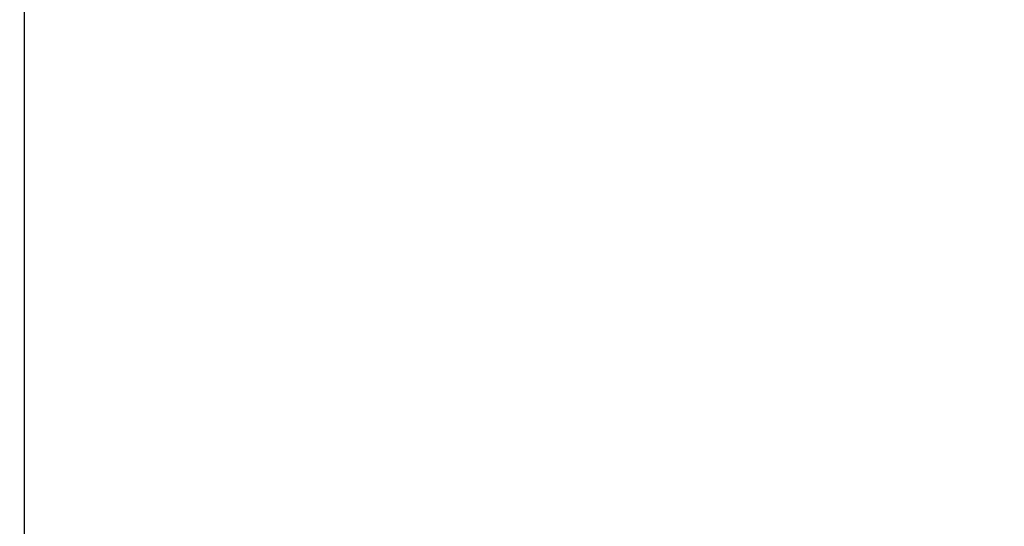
# Model space of a CAD drawing. Header units: millimetres. Extents: x 0 to 420, y 0 to 297.
# Tile 93 of 98: x 317.35 to 322.59, y 204.41 to 207.1. Entities that reach past the tile are written whole.
import ezdxf

# ---------------------------------------------------------------- set-up
doc = ezdxf.new("R2010")
doc.units = ezdxf.units.MM
doc.layers.add('QUOTE', color=174, linetype='Continuous')
doc.styles.add('SLDTEXTSTYLE3', font='TXT', dxfattribs={"width": 0.75})
doc.dimstyles.new('SLDDIMSTYLE2', dxfattribs={"dimtxt": 3, "dimasz": 3, "dimexe": 0, "dimexo": 0.0625, "dimgap": 0.75, "dimtad": 1, "dimlfac": 21.190584, "dimrnd": 1e-09, "dimzin": 12, "dimdsep": 46, "dimtxsty": 'SLDTEXTSTYLE3', "dimsah": 1, "dimcen": 0.09, "dimadec": 0, "dimazin": 3, "dimtfac": 1, "dimtdec": 3, "dimtofl": 0, "dimtmove": 0, "dimatfit": 3, "dimfxl": 0, "dimfrac": 2, "dimtolj": 1, "dimtzin": 12, "dimarcsym": 0})

# ---------------------------------------------------------------- blocks, each defined once
blk = doc.blocks.new('_D_2')
at = {"layer": 'QUOTE'}
for p, q in [((319.3453, 236.9641), (330.7, 236.9641)), ((328.7, 194.0629), (328.7, 236.9641)), ((324.9875, 194.0629), (330.7, 194.0629))]:
    blk.add_line(p, q, dxfattribs=at)
for points in [[(328.7, 236.9641), (328.2, 233.9641), (329.2, 233.9641)], [(328.7, 194.0629), (329.2, 197.0629), (328.2, 197.0629)]]:
    blk.add_solid(points, dxfattribs=at)
at = {"layer": 'QUOTE', "insert": (324.8327, 210.526), "char_height": 3, "attachment_point": 1, "rotation": 90, "style": 'SLDTEXTSTYLE3'}
blk.add_mtext('909,1', dxfattribs=at)

msp = doc.modelspace()

# ---------------------------------------------------------------- linework, layer by layer
at = {"color": 7, "linetype": 'Continuous', "lineweight": 25}
msp.add_line((317.3689, 231.95711), (317.3689, 201.75502), dxfattribs=at)

# ---------------------------------------------------------------- dimensions: what is measured, and where the dimension line sits
at = {"layer": 'QUOTE'}
dim = msp.add_linear_dim(base=(328.69995, 236.96406), p1=(322.98752, 194.06293), p2=(317.3453, 236.96406), angle=90, dimstyle='SLDDIMSTYLE2', dxfattribs=at)
dim.commit()
dim.dimension.update_dxf_attribs({"geometry": '_D_2', "text_midpoint": (328.69995, 215.51349), "dimtype": 160})

doc.saveas('drawing.dxf')
